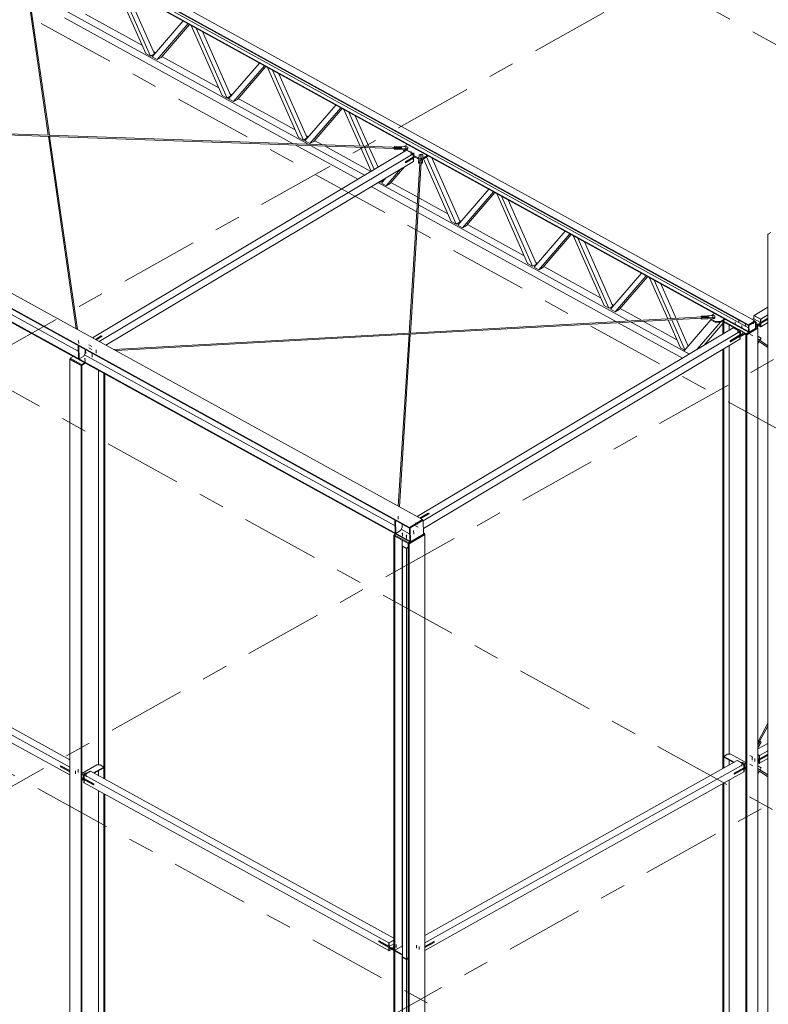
# Model space of a CAD drawing. Header units: millimetres. Extents: x -260 to 160, y -50 to 247.
# Tile 7 of 74: x -15 to 14, y 14 to 52. Entities that reach past the tile are written whole.
import ezdxf

# ---------------------------------------------------------------- set-up
doc = ezdxf.new("R2010")
doc.units = ezdxf.units.MM
for name, pattern in [('XKITLINE00', [0]), ('XKITLINE02', [4, 2, -2]), ('XKITLINE03', [6, 3, -1, 1, -1])]:
    doc.linetypes.add(name, pattern=pattern)
for name, color, linetype, lineweight in [('Element', 2, 'Continuous', 0), ('Spoina', 1, 'Continuous', 0), ('Śruba', 3, 'Continuous', 0)]:
    doc.layers.add(name, color=color, linetype=linetype, lineweight=lineweight)

msp = doc.modelspace()

# ---------------------------------------------------------------- hatches: boundary and pattern name
at = {"layer": 'Śruba'}
for points in [[(-0.054, 46.942), (-0.059, 46.943), (-0.063, 46.944), (-0.067, 46.946), (-0.07, 46.948), (-0.073, 46.95), (-0.074, 46.953), (-0.075, 46.956), (-0.074, 46.958), (-0.073, 46.961), (-0.071, 46.964), (-0.068, 46.966), (-0.064, 46.968), (-0.06, 46.969), (-0.055, 46.97), (-0.05, 46.971), (-0.045, 46.971), (-0.04, 46.97), (-0.036, 46.969), (-0.032, 46.967), (-0.029, 46.965), (-0.027, 46.962), (-0.025, 46.96), (-0.025, 46.957), (-0.025, 46.954), (-0.026, 46.951), (-0.029, 46.949), (-0.032, 46.947), (-0.035, 46.945), (-0.04, 46.943), (-0.044, 46.942), (-0.049, 46.942)], [(0.149, 46.775), (0.145, 46.776), (0.14, 46.777), (0.136, 46.779), (0.133, 46.781), (0.131, 46.784), (0.129, 46.786), (0.129, 46.789), (0.129, 46.792), (0.13, 46.794), (0.133, 46.797), (0.136, 46.799), (0.14, 46.801), (0.144, 46.803), (0.148, 46.804), (0.153, 46.804), (0.158, 46.804), (0.163, 46.803), (0.167, 46.802), (0.171, 46.8), (0.174, 46.798), (0.177, 46.796), (0.178, 46.793), (0.179, 46.79), (0.178, 46.787), (0.177, 46.785), (0.175, 46.782), (0.172, 46.78), (0.168, 46.778), (0.164, 46.777), (0.159, 46.776), (0.154, 46.775)], [(0.251, 46.72), (0.246, 46.72), (0.242, 46.721), (0.238, 46.723), (0.235, 46.725), (0.232, 46.728), (0.231, 46.73), (0.23, 46.733), (0.231, 46.736), (0.232, 46.739), (0.234, 46.741), (0.237, 46.743), (0.241, 46.745), (0.245, 46.747), (0.25, 46.748), (0.255, 46.748), (0.26, 46.748), (0.264, 46.747), (0.269, 46.746), (0.273, 46.744), (0.276, 46.742), (0.278, 46.74), (0.28, 46.737), (0.28, 46.734), (0.28, 46.732), (0.278, 46.729), (0.276, 46.726), (0.273, 46.724), (0.269, 46.722), (0.265, 46.721), (0.26, 46.72), (0.256, 46.719)], [(0.524, 46.639), (0.519, 46.64), (0.515, 46.641), (0.511, 46.643), (0.508, 46.645), (0.505, 46.647), (0.504, 46.65), (0.503, 46.653), (0.504, 46.655), (0.505, 46.658), (0.507, 46.661), (0.51, 46.663), (0.514, 46.665), (0.518, 46.666), (0.523, 46.667), (0.528, 46.668), (0.533, 46.667), (0.537, 46.667), (0.542, 46.665), (0.546, 46.664), (0.549, 46.662), (0.551, 46.659), (0.553, 46.657), (0.553, 46.654), (0.553, 46.651), (0.551, 46.648), (0.549, 46.646), (0.546, 46.644), (0.542, 46.642), (0.538, 46.64), (0.533, 46.639), (0.529, 46.639)], [(11.689, 40.488), (11.685, 40.489), (11.68, 40.49), (11.676, 40.492), (11.673, 40.494), (11.671, 40.496), (11.669, 40.499), (11.669, 40.502), (11.669, 40.504), (11.671, 40.507), (11.673, 40.51), (11.676, 40.512), (11.68, 40.514), (11.684, 40.515), (11.689, 40.516), (11.693, 40.517), (11.698, 40.517), (11.703, 40.516), (11.707, 40.515), (11.711, 40.513), (11.714, 40.511), (11.717, 40.508), (11.718, 40.506), (11.719, 40.503), (11.718, 40.5), (11.717, 40.497), (11.715, 40.495), (11.712, 40.493), (11.708, 40.491), (11.704, 40.489), (11.699, 40.488), (11.694, 40.488)], [(12.541, 40.253), (12.536, 40.253), (12.532, 40.255), (12.528, 40.256), (12.525, 40.258), (12.522, 40.261), (12.521, 40.264), (12.52, 40.266), (12.521, 40.269), (12.522, 40.272), (12.524, 40.274), (12.527, 40.277), (12.531, 40.279), (12.535, 40.28), (12.54, 40.281), (12.545, 40.281), (12.55, 40.281), (12.554, 40.28), (12.559, 40.279), (12.563, 40.278), (12.566, 40.275), (12.568, 40.273), (12.57, 40.27), (12.57, 40.268), (12.57, 40.265), (12.568, 40.262), (12.566, 40.26), (12.563, 40.257), (12.559, 40.255), (12.555, 40.254), (12.55, 40.253), (12.546, 40.253)], [(12.639, 39.939), (12.634, 39.94), (12.63, 39.941), (12.626, 39.942), (12.623, 39.945), (12.621, 39.947), (12.619, 39.95), (12.618, 39.952), (12.619, 39.955), (12.62, 39.958), (12.622, 39.96), (12.626, 39.963), (12.629, 39.965), (12.634, 39.966), (12.638, 39.967), (12.643, 39.967), (12.648, 39.967), (12.653, 39.967), (12.657, 39.965), (12.661, 39.964), (12.664, 39.962), (12.666, 39.959), (12.668, 39.957), (12.668, 39.954), (12.668, 39.951), (12.667, 39.948), (12.664, 39.946), (12.661, 39.943), (12.658, 39.942), (12.653, 39.94), (12.649, 39.939), (12.644, 39.939)], [(12.794, 40.113), (12.79, 40.114), (12.785, 40.115), (12.781, 40.117), (12.778, 40.119), (12.776, 40.121), (12.774, 40.124), (12.774, 40.127), (12.774, 40.129), (12.776, 40.132), (12.778, 40.135), (12.781, 40.137), (12.785, 40.139), (12.789, 40.14), (12.794, 40.141), (12.798, 40.142), (12.803, 40.141), (12.808, 40.141), (12.812, 40.14), (12.816, 40.138), (12.819, 40.136), (12.822, 40.133), (12.823, 40.131), (12.824, 40.128), (12.823, 40.125), (12.822, 40.122), (12.82, 40.12), (12.817, 40.118), (12.813, 40.116), (12.809, 40.114), (12.804, 40.113), (12.799, 40.113)], [(13.344, 40.243), (13.339, 40.244), (13.335, 40.245), (13.331, 40.247), (13.328, 40.249), (13.325, 40.251), (13.324, 40.254), (13.323, 40.257), (13.323, 40.26), (13.325, 40.262), (13.327, 40.265), (13.33, 40.267), (13.334, 40.269), (13.338, 40.271), (13.343, 40.272), (13.348, 40.272), (13.353, 40.272), (13.357, 40.271), (13.362, 40.27), (13.365, 40.268), (13.369, 40.266), (13.371, 40.264), (13.373, 40.261), (13.373, 40.258), (13.373, 40.255), (13.371, 40.253), (13.369, 40.25), (13.366, 40.248), (13.362, 40.246), (13.358, 40.245), (13.353, 40.244), (13.348, 40.243)], [(12.74, 39.883), (12.736, 39.884), (12.731, 39.885), (12.728, 39.887), (12.724, 39.889), (12.722, 39.891), (12.721, 39.894), (12.72, 39.897), (12.72, 39.899), (12.722, 39.902), (12.724, 39.905), (12.727, 39.907), (12.731, 39.909), (12.735, 39.91), (12.74, 39.911), (12.745, 39.912), (12.749, 39.911), (12.754, 39.911), (12.758, 39.909), (12.762, 39.908), (12.765, 39.906), (12.768, 39.903), (12.769, 39.901), (12.77, 39.898), (12.77, 39.895), (12.768, 39.892), (12.766, 39.89), (12.763, 39.888), (12.759, 39.886), (12.755, 39.884), (12.75, 39.883), (12.745, 39.883)], [(-12.577, 39.003), (-12.583, 39.004), (-12.589, 39.005), (-12.594, 39.008), (-12.598, 39.01), (-12.601, 39.013), (-12.603, 39.017), (-12.604, 39.02), (-12.603, 39.024), (-12.601, 39.028), (-12.598, 39.031), (-12.595, 39.034), (-12.59, 39.036), (-12.584, 39.038), (-12.578, 39.039), (-12.572, 39.04), (-12.566, 39.04), (-12.56, 39.039), (-12.554, 39.037), (-12.549, 39.035), (-12.545, 39.032), (-12.542, 39.029), (-12.54, 39.026), (-12.539, 39.022), (-12.54, 39.019), (-12.542, 39.015), (-12.544, 39.012), (-12.548, 39.009), (-12.553, 39.006), (-12.559, 39.005), (-12.565, 39.003), (-12.571, 39.003)], [(-12.324, 38.863), (-12.33, 38.864), (-12.335, 38.866), (-12.34, 38.868), (-12.344, 38.871), (-12.347, 38.874), (-12.349, 38.877), (-12.35, 38.881), (-12.349, 38.884), (-12.348, 38.888), (-12.345, 38.891), (-12.341, 38.894), (-12.336, 38.896), (-12.331, 38.898), (-12.325, 38.899), (-12.318, 38.9), (-12.312, 38.9), (-12.306, 38.899), (-12.3, 38.897), (-12.295, 38.895), (-12.291, 38.893), (-12.288, 38.889), (-12.286, 38.886), (-12.286, 38.882), (-12.286, 38.879), (-12.288, 38.875), (-12.291, 38.872), (-12.295, 38.869), (-12.3, 38.867), (-12.305, 38.865), (-12.311, 38.864), (-12.317, 38.863)], [(-0.187, 32.179), (-0.193, 32.18), (-0.199, 32.182), (-0.204, 32.184), (-0.208, 32.186), (-0.211, 32.19), (-0.213, 32.193), (-0.213, 32.197), (-0.213, 32.2), (-0.211, 32.204), (-0.208, 32.207), (-0.204, 32.21), (-0.2, 32.212), (-0.194, 32.214), (-0.188, 32.215), (-0.182, 32.216), (-0.176, 32.216), (-0.169, 32.215), (-0.164, 32.213), (-0.159, 32.211), (-0.155, 32.208), (-0.152, 32.205), (-0.15, 32.202), (-0.149, 32.198), (-0.15, 32.195), (-0.151, 32.191), (-0.154, 32.188), (-0.158, 32.185), (-0.163, 32.183), (-0.169, 32.181), (-0.175, 32.18), (-0.181, 32.179)], [(-0.035, 32.095), (-0.041, 32.096), (-0.047, 32.098), (-0.051, 32.1), (-0.056, 32.103), (-0.059, 32.106), (-0.061, 32.109), (-0.061, 32.113), (-0.061, 32.116), (-0.059, 32.12), (-0.056, 32.123), (-0.052, 32.126), (-0.047, 32.128), (-0.042, 32.13), (-0.036, 32.132), (-0.03, 32.132), (-0.023, 32.132), (-0.017, 32.131), (-0.012, 32.129), (-0.007, 32.127), (-0.003, 32.125), (0, 32.121), (0.002, 32.118), (0.003, 32.114), (0.002, 32.111), (0.001, 32.107), (-0.002, 32.104), (-0.006, 32.101), (-0.011, 32.099), (-0.016, 32.097), (-0.022, 32.096), (-0.029, 32.095)], [(12.892, 23.328), (12.888, 23.329), (12.883, 23.33), (12.88, 23.332), (12.876, 23.334), (12.874, 23.337), (12.873, 23.339), (12.872, 23.342), (12.873, 23.345), (12.874, 23.347), (12.876, 23.35), (12.88, 23.352), (12.883, 23.353), (12.888, 23.355), (12.892, 23.355), (12.897, 23.356), (12.902, 23.355), (12.907, 23.355), (12.911, 23.353), (12.915, 23.352), (12.918, 23.35), (12.92, 23.347), (12.922, 23.345), (12.922, 23.342), (12.922, 23.339), (12.92, 23.337), (12.918, 23.334), (12.915, 23.332), (12.911, 23.33), (12.907, 23.329), (12.902, 23.328), (12.897, 23.328)], [(-12.384, 22.916), (-12.388, 22.917), (-12.393, 22.918), (-12.397, 22.92), (-12.4, 22.922), (-12.402, 22.924), (-12.403, 22.927), (-12.404, 22.93), (-12.403, 22.933), (-12.402, 22.935), (-12.4, 22.938), (-12.397, 22.94), (-12.393, 22.941), (-12.388, 22.943), (-12.384, 22.943), (-12.379, 22.944), (-12.374, 22.943), (-12.369, 22.943), (-12.365, 22.941), (-12.361, 22.94), (-12.358, 22.938), (-12.356, 22.935), (-12.354, 22.933), (-12.354, 22.93), (-12.354, 22.927), (-12.356, 22.924), (-12.358, 22.922), (-12.361, 22.92), (-12.365, 22.918), (-12.369, 22.917), (-12.374, 22.916), (-12.379, 22.916)], [(-0.526, 16.386), (-0.531, 16.386), (-0.535, 16.388), (-0.539, 16.39), (-0.542, 16.392), (-0.544, 16.394), (-0.546, 16.397), (-0.546, 16.399), (-0.546, 16.402), (-0.544, 16.405), (-0.542, 16.407), (-0.539, 16.409), (-0.535, 16.411), (-0.531, 16.412), (-0.526, 16.413), (-0.521, 16.413), (-0.516, 16.413), (-0.512, 16.412), (-0.507, 16.411), (-0.504, 16.409), (-0.5, 16.407), (-0.498, 16.405), (-0.497, 16.402), (-0.496, 16.399), (-0.497, 16.397), (-0.498, 16.394), (-0.5, 16.392), (-0.504, 16.39), (-0.507, 16.388), (-0.512, 16.386), (-0.516, 16.386), (-0.521, 16.385)]]:
    msp.add_hatch(color=256, dxfattribs=at).paths.add_polyline_path(points, flags=17)

# ---------------------------------------------------------------- linework, layer by layer
at = {"layer": 'Element', "linetype": 'XKITLINE00', "lineweight": 0}
for p, q in [((13.047, 40.182), (-14.787, 55.511)), ((13.048, 40.158), (-14.787, 55.488)), ((-14.536, 55.661), (13.298, 40.332)), ((13.054, 39.924), (-14.78, 55.254)), ((13.055, 39.901), (-14.78, 55.231)), ((-14.661, 55.325), (13.05, 40.064)), ((-13.723, 47.438), (-14.771, 54.686)), ((-13.679, 47.436), (-14.752, 54.851)), ((-9.992, 50.569), (-11.176, 53.246)), ((-9.808, 50.467), (-10.992, 53.144)), ((-10.743, 53.007), (-9.657, 50.552)), ((-13.104, 52.226), (-3.782, 47.092)), ((-12.299, 52.062), (-10.123, 50.864)), ((-13.104, 51.929), (-4.358, 47.112)), ((-9.747, 50.433), (-8.563, 51.807)), ((-9.562, 50.332), (-8.378, 51.705)), ((-8.326, 51.676), (-9.411, 50.416)), ((-7.072, 48.96), (-8.256, 51.638)), ((-6.888, 48.859), (-8.072, 51.536)), ((-7.823, 51.399), (-6.737, 48.943)), ((-9.808, 50.467), (-9.992, 50.569)), ((-9.657, 50.552), (-9.808, 50.467)), ((-9.69, 50.625), (-9.616, 50.585)), ((-9.562, 50.332), (-9.747, 50.433)), ((-9.411, 50.416), (-9.562, 50.332)), ((-9.379, 50.454), (-7.203, 49.256)), ((-6.827, 48.825), (-5.643, 50.198)), ((-6.642, 48.723), (-5.458, 50.097)), ((-5.405, 50.068), (-6.491, 48.808)), ((-4.152, 47.352), (-5.336, 50.029)), ((-3.968, 47.25), (-5.152, 49.928)), ((-4.903, 49.791), (-3.817, 47.335)), ((-6.77, 49.017), (-6.696, 48.976)), ((-6.888, 48.859), (-7.072, 48.96)), ((-6.737, 48.943), (-6.888, 48.859)), ((-6.642, 48.723), (-6.827, 48.825)), ((-6.491, 48.808), (-6.642, 48.723)), ((-6.459, 48.846), (-4.283, 47.647)), ((-3.906, 47.217), (-2.722, 48.59)), ((-3.722, 47.115), (-2.538, 48.489)), ((-2.485, 48.459), (-3.571, 47.2)), ((-1.798, 47.023), (-2.416, 48.421)), ((-1.656, 47.019), (-2.231, 48.32)), ((-27.242, 48.067), (0.592, 32.737)), ((-26.466, 47.88), (-13.715, 47.437)), ((-1.465, 47.012), (-1.983, 48.183)), ((-27.744, 47.766), (0.09, 32.437)), ((-27.744, 47.737), (0.091, 32.408)), ((-26.184, 47.829), (-13.717, 47.395)), ((-27.152, 47.201), (-12.573, 39.172)), ((-12.651, 40.031), (-13.718, 47.405)), ((-13.684, 47.436), (-0.209, 46.968)), ((-12.605, 40.005), (-13.675, 47.402)), ((-13.673, 47.394), (-0.5, 46.936)), ((-3.968, 47.25), (-4.152, 47.352)), ((-3.817, 47.335), (-3.968, 47.25)), ((-3.722, 47.115), (-3.906, 47.217)), ((-3.849, 47.409), (-3.776, 47.368)), ((-3.571, 47.2), (-3.722, 47.115)), ((-3.539, 47.237), (-3.241, 47.074)), ((-0.124, 47.002), (0.012, 47.084)), ((-27.395, 47.056), (0.104, 31.911)), ((-27.395, 47.026), (0.105, 31.881)), ((-12.031, 39.689), (-0.023, 46.866)), ((-11.777, 39.55), (0.231, 46.727)), ((-4.276, 47.068), (-1.888, 45.752)), ((-3.701, 47.048), (-1.629, 45.906)), ((-3.159, 47.029), (-1.386, 46.052)), ((-1.372, 46.06), (-1.779, 46.981)), ((-1.261, 46.126), (-1.637, 46.976)), ((-1.113, 46.215), (-1.446, 46.969)), ((-0.501, 46.929), (-0.496, 46.959)), ((-0.5, 46.9), (-0.501, 46.929)), ((-0.021, 46.912), (-0.501, 46.929)), ((-0.02, 46.883), (-0.5, 46.9)), ((-0.496, 46.959), (-0.212, 46.95)), ((-0.492, 46.984), (-0.487, 47.015)), ((-0.492, 46.978), (-0.492, 46.984)), ((-0.208, 46.974), (-0.492, 46.984)), ((-0.487, 47.015), (-0.007, 46.998)), ((-0.212, 46.95), (-0.208, 46.974)), ((-0.21, 46.965), (-0.209, 46.967)), ((-0.21, 46.957), (-0.21, 46.965)), ((-0.137, 46.878), (-0.137, 46.887)), ((-0.136, 46.843), (-0.137, 46.878)), ((-0.137, 46.878), (-0.068, 46.84)), ((-0.136, 46.843), (-0.098, 46.822)), ((-0.013, 46.872), (-0.023, 46.866)), ((0.231, 46.727), (-0.023, 46.866)), ((-0.023, 46.866), (0.231, 46.727)), ((0.018, 46.931), (-0.021, 46.912)), ((-0.02, 46.883), (-0.021, 46.912)), ((-0.02, 46.883), (0.019, 46.902)), ((0.241, 46.733), (-0.013, 46.872)), ((-0.007, 46.998), (0.025, 46.976)), ((0.025, 46.976), (0.018, 46.931)), ((0.019, 46.902), (0.018, 46.931)), ((0.019, 46.902), (0.026, 46.947)), ((0.026, 46.947), (0.025, 46.976)), ((0.241, 46.733), (0.231, 46.727)), ((0.234, 46.598), (0.231, 46.727)), ((0.231, 46.727), (0.234, 46.598)), ((0.244, 46.604), (0.241, 46.733)), ((0.239, 46.434), (-11.518, 39.407)), ((-0.067, 46.389), (0.295, 46.605)), ((0.234, 46.598), (-0.067, 46.418)), ((-0.067, 46.418), (-0.066, 46.383)), ((-0.066, 46.383), (0.235, 46.563)), ((0.079, 39.864), (0.501, 46.547)), ((0.122, 39.867), (0.534, 46.382)), ((0.23, 46.566), (0.235, 46.563)), ((0.23, 46.566), (0.235, 46.563)), ((0.234, 46.598), (0.244, 46.604)), ((0.235, 46.563), (0.245, 46.569)), ((0.235, 46.563), (0.239, 46.434)), ((0.235, 46.563), (0.239, 46.434)), ((0.239, 46.434), (0.249, 46.44)), ((0.24, 46.572), (0.245, 46.569)), ((0.243, 46.669), (0.421, 46.57)), ((0.243, 46.633), (0.422, 46.535)), ((0.244, 46.61), (0.264, 46.622)), ((0.245, 46.569), (0.249, 46.44)), ((0.421, 46.57), (0.448, 46.571)), ((0.422, 46.535), (0.421, 46.57)), ((0.422, 46.535), (0.446, 46.536)), ((0.437, 46.397), (0.455, 46.674)), ((0.438, 46.368), (0.437, 46.397)), ((0.491, 46.397), (0.437, 46.397)), ((0.438, 46.368), (0.49, 46.368)), ((0.455, 46.674), (0.492, 46.694)), ((0.501, 46.561), (0.491, 46.397)), ((0.491, 46.383), (0.491, 46.397)), ((0.492, 46.694), (0.57, 46.694)), ((0.501, 46.547), (0.501, 46.561)), ((0.501, 46.561), (0.514, 46.561)), ((0.508, 46.559), (0.501, 46.547)), ((0.523, 46.564), (0.508, 46.559)), ((0.538, 46.558), (0.523, 46.564)), ((0.531, 46.561), (0.544, 46.561)), ((0.533, 46.397), (0.544, 46.561)), ((0.534, 46.367), (0.533, 46.397)), ((0.587, 46.397), (0.533, 46.397)), ((0.588, 46.367), (0.534, 46.367)), ((0.543, 46.548), (0.538, 46.558)), ((0.57, 46.694), (0.604, 46.673)), ((0.604, 46.673), (0.587, 46.397)), ((0.588, 46.367), (0.587, 46.397)), ((0.605, 46.644), (0.588, 46.367)), ((0.599, 46.539), (0.624, 46.54)), ((0.601, 46.574), (0.623, 46.575)), ((0.605, 46.644), (0.604, 46.673)), ((0.623, 46.575), (0.773, 46.665)), ((0.624, 46.54), (0.623, 46.575)), ((0.624, 46.54), (0.804, 46.648)), ((1.688, 44.135), (0.625, 46.54)), ((1.873, 44.034), (0.735, 46.606)), ((0.938, 46.574), (2.024, 44.119)), ((-0.802, 45.507), (-0.258, 46.137)), ((-0.097, 46.234), (-0.651, 45.591)), ((-1.117, 45.624), (0.391, 44.794)), ((-1.068, 45.653), (-1.047, 45.642)), ((-1.047, 45.642), (-1.056, 45.661)), ((-0.897, 45.727), (-1.047, 45.642)), ((-0.986, 45.608), (-0.819, 45.802)), ((-0.802, 45.507), (-0.986, 45.608)), ((-0.897, 45.727), (-0.907, 45.75)), ((-0.873, 45.77), (-0.856, 45.76)), ((-0.651, 45.591), (-0.802, 45.507)), ((-0.618, 45.629), (0.408, 45.064)), ((-1.375, 45.47), (0.372, 44.507)), ((1.934, 44), (3.118, 45.374)), ((2.118, 43.899), (3.302, 45.272)), ((3.355, 45.243), (2.269, 43.983)), ((4.608, 42.527), (3.425, 45.205)), ((0.449, 45.041), (1.558, 44.431)), ((4.793, 42.426), (3.609, 45.103)), ((3.858, 44.966), (4.944, 42.51)), ((0.414, 44.484), (8.004, 40.304)), ((0.432, 44.771), (8.494, 40.331)), ((1.873, 44.034), (1.688, 44.135)), ((2.024, 44.119), (1.873, 44.034)), ((1.991, 44.192), (2.065, 44.152)), ((2.118, 43.899), (1.934, 44)), ((2.269, 43.983), (2.118, 43.899)), ((2.302, 44.021), (4.478, 42.822)), ((4.854, 42.392), (6.038, 43.765)), ((13.795, 43.649), (13.909, 43.713)), ((5.039, 42.29), (6.222, 43.664)), ((6.275, 43.635), (5.189, 42.375)), ((7.529, 40.919), (6.345, 43.596)), ((7.713, 40.817), (6.529, 43.495)), ((6.778, 43.358), (7.864, 40.902)), ((13.795, 2.376), (13.795, 43.649)), ((13.811, 43.641), (13.795, 43.649)), ((4.911, 42.584), (4.985, 42.543)), ((4.793, 42.426), (4.608, 42.527)), ((4.944, 42.51), (4.793, 42.426)), ((5.039, 42.29), (4.854, 42.392)), ((5.189, 42.375), (5.039, 42.29)), ((5.222, 42.413), (7.398, 41.214)), ((7.774, 40.784), (8.958, 42.157)), ((7.959, 40.682), (9.143, 42.055)), ((9.196, 42.026), (8.11, 40.767)), ((9.962, 40.413), (9.265, 41.988)), ((10.098, 40.42), (9.449, 41.887)), ((10.281, 40.43), (9.698, 41.749)), ((7.713, 40.817), (7.529, 40.919)), ((7.864, 40.902), (7.713, 40.817)), ((7.959, 40.682), (7.774, 40.784)), ((7.831, 40.976), (7.905, 40.935)), ((8.11, 40.767), (7.959, 40.682)), ((8.142, 40.804), (8.955, 40.357)), ((13.265, 40.546), (13.795, 40.863)), ((0.115, 39.866), (11.533, 40.5)), ((0.119, 39.825), (11.251, 40.442)), ((9.024, 40.319), (10.318, 39.606)), ((10.449, 39.311), (9.98, 40.372)), ((10.624, 39.229), (10.116, 40.379)), ((10.749, 39.374), (10.3, 40.389)), ((10.583, 39.181), (11.61, 40.373)), ((11.244, 40.521), (11.725, 40.547)), ((11.244, 40.491), (11.244, 40.521)), ((11.247, 40.49), (11.244, 40.521)), ((11.245, 40.484), (11.244, 40.491)), ((11.532, 40.506), (11.247, 40.49)), ((11.247, 40.484), (11.247, 40.49)), ((11.25, 40.465), (11.535, 40.481)), ((11.251, 40.436), (11.25, 40.465)), ((11.253, 40.435), (11.25, 40.465)), ((11.254, 40.406), (11.251, 40.436)), ((11.734, 40.461), (11.253, 40.435)), ((11.254, 40.406), (11.253, 40.435)), ((11.735, 40.432), (11.254, 40.406)), ((11.532, 40.5), (11.532, 40.506)), ((11.533, 40.498), (11.532, 40.506)), ((11.533, 40.497), (11.533, 40.5)), ((11.535, 40.483), (11.533, 40.497)), ((11.535, 40.481), (11.534, 40.489)), ((11.535, 40.481), (11.535, 40.483)), ((11.606, 40.41), (11.606, 40.425)), ((11.607, 40.375), (11.606, 40.41)), ((11.784, 40.312), (11.606, 40.41)), ((11.607, 40.375), (11.785, 40.277)), ((11.632, 40.542), (11.756, 40.616)), ((11.725, 40.547), (11.763, 40.529)), ((11.768, 40.484), (11.734, 40.461)), ((11.735, 40.432), (11.734, 40.461)), ((11.735, 40.432), (11.768, 40.455)), ((11.763, 40.529), (11.768, 40.484)), ((11.768, 40.455), (11.768, 40.484)), ((11.986, 40.317), (11.784, 40.312)), ((11.785, 40.277), (11.784, 40.312)), ((12.136, 40.407), (11.986, 40.317)), ((11.987, 40.282), (11.986, 40.317)), ((12.167, 40.39), (11.987, 40.282)), ((12.073, 40.31), (12.086, 40.318)), ((12.073, 40.31), (12.106, 40.293)), ((12.073, 39.833), (12.073, 40.31)), ((12.085, 40.333), (12.174, 40.386)), ((12.085, 40.333), (12.086, 40.303)), ((12.085, 40.333), (12.973, 39.844)), ((12.086, 40.303), (12.618, 40.01)), ((13.298, 40.332), (13.047, 40.182)), ((13.047, 40.173), (13.299, 40.323)), ((13.319, 40.312), (13.067, 40.162)), ((13.199, 40.387), (13.258, 40.422)), ((13.255, 40.54), (13.265, 40.546)), ((13.509, 40.4), (13.255, 40.54)), ((13.255, 40.54), (13.258, 40.408)), ((13.258, 40.408), (13.512, 40.268)), ((13.519, 40.406), (13.265, 40.546)), ((13.265, 40.546), (13.519, 40.406)), ((13.299, 40.323), (13.298, 40.332)), ((13.299, 40.323), (13.319, 40.312)), ((13.326, 40.049), (13.319, 40.312)), ((13.795, 40.423), (13.437, 40.209)), ((13.795, 40.393), (13.438, 40.179)), ((13.509, 40.4), (13.519, 40.406)), ((13.512, 40.268), (13.509, 40.4)), ((13.519, 40.406), (13.795, 40.571)), ((13.522, 40.274), (13.519, 40.406)), ((13.522, 40.274), (13.519, 40.406)), ((13.795, 40.438), (13.522, 40.274)), ((0.389, 32.849), (12.466, 40.068)), ((0.614, 32.692), (12.719, 39.928)), ((8.074, 40.266), (10.532, 38.912)), ((8.564, 40.293), (10.79, 39.067)), ((11.094, 39.248), (11.985, 40.281)), ((11.362, 39.408), (12.073, 40.234)), ((11.987, 40.282), (11.785, 40.277)), ((12.106, 40.293), (12.106, 40.293)), ((12.106, 39.853), (12.106, 40.293)), ((12.309, 39.974), (12.309, 40.18)), ((12.476, 40.074), (12.466, 40.068)), ((12.719, 39.928), (12.466, 40.068)), ((12.466, 40.068), (12.719, 39.928)), ((12.476, 40.074), (12.729, 39.934)), ((12.605, 40.003), (12.681, 40.005)), ((12.606, 40.003), (12.643, 40.025)), ((12.643, 40.025), (12.922, 39.872)), ((12.681, 40.005), (12.833, 39.921)), ((12.719, 39.928), (12.729, 39.934)), ((12.723, 39.797), (12.719, 39.928)), ((12.719, 39.928), (12.723, 39.797)), ((12.729, 39.934), (12.733, 39.803)), ((13.401, 40.07), (12.974, 39.814)), ((13.414, 40.063), (12.987, 39.807)), ((13.047, 40.182), (13.048, 40.158)), ((13.054, 39.91), (13.047, 40.173)), ((13.067, 40.162), (13.047, 40.173)), ((13.055, 39.901), (13.054, 39.924)), ((13.075, 39.899), (13.067, 40.162)), ((13.326, 40.049), (13.075, 39.899)), ((13.437, 40.209), (13.322, 40.206)), ((13.438, 40.179), (13.322, 40.177)), ((13.35, 40.127), (13.323, 40.141)), ((13.323, 40.141), (13.4, 40.099)), ((13.326, 40.054), (13.4, 40.099)), ((13.5, 40.217), (13.35, 40.127)), ((13.376, 40.113), (13.501, 40.188)), ((13.4, 40.099), (13.401, 40.07)), ((13.401, 40.07), (13.414, 40.063)), ((13.414, 40.063), (13.414, 7.072)), ((13.438, 40.179), (13.437, 40.209)), ((13.439, 40.15), (13.516, 40.107)), ((13.501, 40.188), (13.5, 40.217)), ((13.512, 40.268), (13.522, 40.274)), ((13.516, 40.107), (13.513, 40.225)), ((13.516, 40.107), (13.527, 40.113)), ((13.527, 40.113), (13.523, 40.231)), ((13.527, 40.113), (13.523, 40.231)), ((13.527, 40.113), (13.795, 40.274)), ((-11.919, 39.628), (-11.694, 39.762)), ((-11.694, 39.756), (-11.914, 39.625)), ((-11.889, 39.611), (-11.664, 39.745)), ((-11.694, 39.756), (-11.694, 39.762)), ((-11.694, 39.762), (-11.664, 39.745)), ((-11.669, 39.742), (-11.694, 39.756)), ((-11.212, 39.238), (0.084, 39.865)), ((-11.142, 39.2), (0.076, 39.822)), ((-0.339, 33.25), (0.077, 39.831)), ((-0.298, 33.228), (0.12, 39.833)), ((12.727, 39.636), (0.621, 32.4)), ((12.723, 39.797), (12.346, 39.571)), ((12.346, 39.571), (12.347, 39.542)), ((12.359, 39.564), (12.346, 39.571)), ((12.834, 39.848), (12.359, 39.564)), ((12.36, 39.535), (12.359, 39.564)), ((12.835, 39.819), (12.36, 39.535)), ((12.723, 39.797), (12.733, 39.803)), ((12.724, 39.753), (12.727, 39.636)), ((12.727, 39.636), (12.724, 39.753)), ((12.737, 39.642), (12.727, 39.636)), ((12.734, 39.759), (12.737, 39.642)), ((12.772, 39.752), (12.747, 39.767)), ((12.922, 39.872), (12.772, 39.782)), ((12.923, 39.842), (12.772, 39.752)), ((12.772, 39.752), (12.772, 39.782)), ((12.834, 39.892), (12.833, 39.921)), ((12.833, 39.921), (12.834, 39.848)), ((12.833, 39.892), (12.834, 39.892)), ((12.834, 39.892), (12.835, 39.819)), ((12.835, 39.819), (12.834, 39.848)), ((12.923, 39.842), (12.922, 39.872)), ((12.923, 39.842), (12.974, 39.814)), ((12.954, 39.825), (12.954, 39.825)), ((12.954, 39.825), (12.987, 39.807)), ((12.954, 6.85), (12.954, 39.825)), ((12.973, 39.844), (13.07, 39.901)), ((12.974, 39.814), (12.973, 39.844)), ((12.987, 39.807), (12.987, 6.833)), ((13.075, 39.899), (13.054, 39.91)), ((13.062, 39.906), (13.055, 39.901)), ((13.414, 39.757), (13.535, 39.674)), ((13.414, 39.649), (13.489, 39.597)), ((13.414, 39.647), (13.795, 39.385)), ((13.414, 39.58), (13.46, 39.548)), ((13.414, 39.472), (13.46, 39.548)), ((13.459, 39.547), (13.795, 39.316)), ((13.474, 39.606), (13.489, 39.597)), ((13.489, 39.597), (13.535, 39.674)), ((-12.566, 38.892), (-12.579, 39.385)), ((-12.559, 39.374), (-12.546, 38.881)), ((-12.306, 39.098), (-12.31, 39.237)), ((10.615, 39.219), (10.449, 39.311)), ((10.791, 39.067), (10.583, 39.181)), ((12.073, 23.211), (12.073, 39.245)), ((12.106, 23.229), (12.106, 39.264)), ((12.309, 23.757), (12.309, 39.386)), ((12.36, 39.535), (12.347, 39.542)), ((13.414, 39.472), (13.414, 39.472)), ((13.414, 39.472), (13.414, 39.472)), ((-12.885, 38.871), (-12.897, 38.863)), ((-12.897, 38.863), (-12.466, 38.626)), ((-12.897, 6.658), (-12.897, 38.863)), ((-12.772, 38.973), (-12.886, 38.906)), ((-12.886, 38.906), (-12.885, 38.871)), ((-12.886, 38.906), (-12.454, 38.668)), ((-12.885, 38.871), (-12.454, 38.633)), ((-12.566, 38.892), (-12.546, 38.881)), ((-12.546, 38.881), (-12.367, 38.988)), ((-12.367, 38.988), (-12.306, 39.098)), ((-12.337, 39.042), (-0.46, 32.5)), ((-12.434, 38.645), (-12.466, 38.626)), ((-12.466, 38.626), (-12.466, 6.42)), ((-12.454, 38.668), (-12.341, 38.736)), ((-12.31, 38.719), (-12.454, 38.633)), ((-12.454, 38.633), (-12.454, 38.668)), ((-12.434, 6.438), (-12.434, 38.645)), ((-11.799, 23.348), (-11.799, 38.437)), ((-11.593, 22.826), (-11.593, 38.324)), ((-11.561, 22.809), (-11.561, 38.306)), ((0.81, 32.985), (0.49, 32.794)), ((0.836, 32.971), (0.516, 32.78)), ((0.528, 32.772), (0.836, 32.956)), ((0.836, 32.971), (0.81, 32.985)), ((0.836, 32.956), (0.836, 32.971)), ((-0.452, 32.221), (-0.465, 32.714)), ((-0.445, 32.703), (-0.432, 32.209)), ((-0.253, 32.316), (-0.193, 32.427)), ((-0.193, 32.427), (-0.196, 32.566)), ((0.09, 32.437), (0.592, 32.737)), ((0.09, 32.428), (0.593, 32.728)), ((0.091, 32.408), (0.09, 32.437)), ((0.105, 31.89), (0.09, 32.428)), ((0.11, 32.417), (0.09, 32.428)), ((0.613, 32.717), (0.11, 32.417)), ((0.125, 31.879), (0.11, 32.417)), ((0.592, 32.737), (0.593, 32.728)), ((0.593, 32.728), (0.613, 32.717)), ((0.627, 32.179), (0.613, 32.717)), ((-0.495, 32.134), (-0.508, 32.126)), ((-0.508, 32.126), (-0.477, 32.109)), ((-0.508, 32.126), (-0.508, -0.082)), ((-0.496, 32.154), (-0.446, 32.185)), ((-0.496, 32.154), (-0.495, 32.119)), ((-0.496, 32.154), (0.062, 31.847)), ((-0.495, 32.119), (0.063, 31.812)), ((-0.477, 32.109), (-0.477, 32.11)), ((-0.477, -0.099), (-0.477, 32.109)), ((-0.452, 32.221), (-0.432, 32.209)), ((-0.432, 32.209), (-0.253, 32.316)), ((-0.224, 32.37), (0.096, 32.194)), ((0.666, 32.172), (0.063, 31.812)), ((0.679, 32.165), (0.075, 31.805)), ((0.627, 32.179), (0.125, 31.879)), ((0.626, 32.229), (0.665, 32.207)), ((0.627, 32.185), (0.665, 32.207)), ((0.665, 32.207), (0.666, 32.172)), ((0.666, 32.173), (0.679, 32.165)), ((0.679, 32.165), (0.679, -0.065)), ((-0.185, 16.39), (-0.185, 31.949)), ((-0.183, 31.712), (-0.173, 31.717)), ((-0.183, 16.015), (-0.183, 31.712)), ((-0.03, 31.628), (-0.183, 31.712)), ((-0.173, 31.717), (-0.031, 31.639)), ((-0.031, 31.639), (0.045, 31.681)), ((-0.03, 31.628), (0.045, 31.67)), ((0.045, 31.822), (0.045, 31.822)), ((0.045, 31.822), (0.075, 31.805)), ((0.045, -0.386), (0.045, 31.822)), ((0.062, 31.847), (0.12, 31.882)), ((0.063, 31.812), (0.062, 31.847)), ((0.075, 31.805), (0.075, -0.403)), ((0.105, 31.881), (0.104, 31.911)), ((0.125, 31.879), (0.105, 31.89)), ((0.112, 31.886), (0.105, 31.881)), ((-27.434, 31.271), (-12.897, 23.265)), ((-12.897, 23.545), (-27.183, 31.412)), ((-0.03, 15.932), (-0.03, 31.628)), ((-12.897, 22.968), (-27.434, 30.974)), ((13.429, 24.277), (13.795, 24.953)), ((13.414, 24.13), (13.795, 24.833)), ((13.424, 24.28), (13.414, 24.286)), ((13.455, 24.263), (13.414, 24.285)), ((13.414, 24.188), (13.455, 24.263)), ((13.414, 24.118), (13.484, 24.248)), ((13.414, 24.008), (13.531, 24.223)), ((13.414, 23.962), (13.795, 24.176)), ((13.424, 24.28), (13.455, 24.263)), ((13.424, 24.28), (13.424, 24.28)), ((13.484, 24.248), (13.479, 24.251)), ((13.5, 24.24), (13.48, 24.251)), ((13.531, 24.223), (13.484, 24.248)), ((13.5, 24.24), (13.531, 24.223)), ((13.5, 24.24), (13.5, 24.24)), ((12.106, 23.678), (12.246, 23.757)), ((12.246, 23.757), (12.373, 23.757)), ((12.373, 23.757), (12.954, 23.437)), ((13.414, 23.533), (13.795, 23.747)), ((13.471, 23.713), (13.414, 23.744)), ((13.414, 23.744), (13.471, 23.713)), ((13.414, 23.733), (13.461, 23.707)), ((13.471, 23.713), (13.795, 23.894)), ((13.795, 23.761), (13.471, 23.579)), ((12.622, 23.518), (0.679, 16.825)), ((0.679, 16.543), (12.875, 23.379)), ((12.106, 23.649), (12.106, 23.678)), ((12.106, 23.678), (12.51, 23.456)), ((12.106, 23.649), (12.483, 23.441)), ((12.309, 23.343), (12.309, 23.536)), ((12.632, 23.524), (12.622, 23.518)), ((12.875, 23.379), (12.622, 23.518)), ((12.622, 23.518), (12.875, 23.379)), ((12.632, 23.524), (12.885, 23.384)), ((12.772, 23.447), (12.833, 23.447)), ((12.833, 23.447), (12.954, 23.38)), ((12.875, 23.379), (12.885, 23.384)), ((12.875, 23.245), (12.875, 23.379)), ((12.875, 23.379), (12.875, 23.245)), ((12.885, 23.384), (12.885, 23.251)), ((13.414, 23.503), (13.795, 23.717)), ((13.414, 23.599), (13.461, 23.573)), ((13.414, 23.468), (13.48, 23.505)), ((13.414, 23.439), (13.48, 23.476)), ((13.414, 23.436), (13.461, 23.41)), ((13.48, 23.505), (13.449, 23.523)), ((13.461, 23.707), (13.471, 23.713)), ((13.461, 23.573), (13.461, 23.707)), ((13.461, 23.573), (13.471, 23.579)), ((13.461, 23.516), (13.461, 23.53)), ((13.461, 23.41), (13.461, 23.465)), ((13.461, 23.41), (13.471, 23.416)), ((13.471, 23.579), (13.471, 23.713)), ((13.471, 23.579), (13.471, 23.713)), ((13.471, 23.416), (13.795, 23.597)), ((13.471, 23.51), (13.471, 23.535)), ((13.471, 23.51), (13.471, 23.535)), ((13.471, 23.416), (13.471, 23.471)), ((13.471, 23.416), (13.471, 23.471)), ((13.48, 23.476), (13.48, 23.505)), ((-13.251, 23.312), (-13.238, 23.319)), ((-13.251, 23.282), (-13.251, 23.312)), ((-13.251, 23.312), (-12.897, 23.118)), ((-12.897, 23.088), (-13.251, 23.282)), ((-13.238, 23.319), (-12.897, 23.132)), ((-12.434, 23.027), (-11.861, 23.348)), ((-12.434, 22.969), (-12.317, 23.035)), ((-12.365, 22.972), (-12.114, 23.113)), ((-12.355, 22.967), (-12.104, 23.108)), ((-12.355, 22.967), (-12.104, 23.108)), ((-12.317, 23.035), (-12.253, 23.035)), ((-12.114, 23.113), (-12.104, 23.108)), ((-12.104, 23.108), (-0.508, 16.721)), ((-11.992, 23.046), (-11.593, 23.27)), ((-11.966, 23.031), (-11.593, 23.24)), ((-11.861, 23.348), (-11.735, 23.348)), ((-11.799, 22.939), (-11.799, 23.125)), ((-11.735, 23.348), (-11.593, 23.27)), ((-11.593, 23.24), (-11.593, 23.27)), ((12.875, 23.082), (0.679, 16.246)), ((12.875, 23.245), (12.498, 23.034)), ((12.498, 23.034), (12.498, 23.004)), ((12.498, 23.034), (12.511, 23.027)), ((12.511, 22.997), (12.498, 23.004)), ((12.511, 23.027), (12.954, 23.275)), ((12.954, 23.245), (12.511, 22.997)), ((12.511, 22.997), (12.511, 23.027)), ((12.875, 23.245), (12.885, 23.251)), ((12.875, 23.201), (12.875, 23.082)), ((12.875, 23.082), (12.875, 23.201)), ((12.885, 23.087), (12.875, 23.082)), ((12.885, 23.207), (12.885, 23.087)), ((12.896, 23.213), (12.954, 23.181)), ((12.923, 23.228), (12.954, 23.211)), ((12.954, 23.181), (12.954, 23.211)), ((13.414, 23.316), (13.541, 23.236)), ((13.414, 23.211), (13.496, 23.159)), ((13.414, 23.209), (13.795, 22.967)), ((13.414, 23.143), (13.467, 23.109)), ((13.414, 23.037), (13.423, 23.032)), ((13.414, 23.037), (13.423, 23.032)), ((13.423, 23.032), (13.467, 23.109)), ((13.467, 23.108), (13.795, 22.899)), ((13.481, 23.167), (13.496, 23.159)), ((13.496, 23.159), (13.541, 23.236)), ((-12.434, 22.863), (-11.987, 22.616)), ((-11.987, 22.587), (-12.434, 22.833)), ((-12.434, 22.799), (-12.403, 22.816)), ((-12.434, 22.769), (-12.377, 22.801)), ((-12.434, 22.769), (-12.434, 22.799)), ((-12.365, 22.972), (-12.365, 22.839)), ((-12.365, 22.972), (-12.355, 22.967)), ((-12.365, 22.839), (-12.355, 22.833)), ((-12.365, 22.795), (-12.365, 22.675)), ((-12.365, 22.675), (-12.355, 22.67)), ((-12.355, 22.833), (-12.355, 22.967)), ((-12.355, 22.833), (-12.355, 22.967)), ((-12.355, 22.967), (-0.696, 16.545)), ((-11.975, 22.624), (-12.355, 22.833)), ((-12.355, 22.67), (-12.355, 22.789)), ((-12.355, 22.789), (-12.355, 22.67)), ((-12.355, 22.67), (-0.696, 16.248)), ((-11.987, 22.616), (-11.975, 22.624)), ((-11.987, 22.587), (-11.987, 22.616)), ((-11.975, 22.594), (-11.975, 22.624)), ((12.073, 7.336), (12.073, 22.632)), ((12.106, 7.318), (12.106, 22.65)), ((12.309, 7.432), (12.309, 22.764)), ((-11.975, 22.594), (-11.987, 22.587)), ((-11.799, 7.023), (-11.799, 22.363)), ((-11.593, 6.91), (-11.593, 22.25)), ((-11.561, 6.928), (-11.561, 22.232)), ((-1.089, 16.614), (-1.076, 16.621)), ((-1.089, 16.584), (-1.089, 16.614)), ((-0.609, 16.35), (-1.089, 16.614)), ((-0.609, 16.32), (-1.089, 16.584)), ((-1.076, 16.621), (-0.696, 16.412)), ((-0.696, 16.545), (-0.508, 16.65)), ((-0.508, 16.65), (-0.696, 16.545)), ((-0.508, 16.639), (-0.685, 16.54)), ((0.679, 16.41), (1.015, 16.598)), ((0.679, 16.396), (1.027, 16.591)), ((1.027, 16.591), (1.015, 16.598)), ((1.027, 16.561), (1.027, 16.591)), ((-0.696, 16.412), (-0.696, 16.545)), ((-0.696, 16.545), (-0.685, 16.54)), ((-0.696, 16.545), (-0.696, 16.412)), ((-0.685, 16.406), (-0.696, 16.412)), ((-0.696, 16.248), (-0.696, 16.368)), ((-0.696, 16.248), (-0.696, 16.368)), ((-0.685, 16.243), (-0.696, 16.248)), ((-0.685, 16.54), (-0.685, 16.406)), ((-0.508, 16.505), (-0.685, 16.406)), ((-0.685, 16.362), (-0.685, 16.243)), ((-0.685, 16.243), (-0.592, 16.295)), ((-0.66, 16.333), (-0.66, 16.348)), ((-0.508, 16.249), (-0.66, 16.333)), ((-0.609, 16.32), (-0.609, 16.35)), ((-0.609, 16.35), (-0.508, 16.35)), ((-0.508, 16.321), (-0.609, 16.32)), ((-0.508, 16.278), (-0.584, 16.32)), ((-0.508, 16.249), (-0.508, 16.278)), ((-0.476, 16.261), (-0.247, 16.39)), ((-0.476, 16.232), (-0.476, 16.261)), ((-0.476, 16.261), (-0.183, 16.1)), ((-0.476, 16.232), (-0.183, 16.07)), ((-0.247, 16.39), (-0.183, 16.39)), ((0.679, 16.366), (1.027, 16.561)), ((-0.185, 0.065), (-0.185, 16.072)), ((-0.03, 15.932), (-0.183, 16.015)), ((-0.183, 15.986), (-0.173, 15.991)), ((-0.183, 1.051), (-0.183, 15.986)), ((-0.03, 15.902), (-0.183, 15.986)), ((-0.173, 15.991), (-0.031, 15.913)), ((-0.031, 15.913), (0.035, 15.95)), ((0.045, 15.974), (-0.03, 15.932)), ((-0.03, 15.902), (0.045, 15.944)), ((-0.03, 0.967), (-0.03, 15.902)), ((0.019, 15.959), (0.044, 15.945)), ((0.044, 15.945), (0.044, 15.974)), ((0.044, 15.945), (0.045, 15.946))]:
    msp.add_line(p, q, dxfattribs=at)
at = {"layer": 'Spoina', "linetype": 'XKITLINE03', "lineweight": 0}
for p, q in [((-195.257, 166.208), (62.439, 24.284)), ((-208.457, 158.81), (49.239, 16.886)), ((-221.657, 151.412), (36.039, 9.488)), ((-234.857, 144.014), (22.839, 2.09)), ((-52.673, 18.392), (72.038, 88.286)), ((-37.455, 10.011), (87.257, 79.904)), ((-22.236, 1.63), (102.475, 71.523))]:
    msp.add_line(p, q, dxfattribs=at)
at = {"layer": 'Śruba', "linetype": 'XKITLINE00', "lineweight": 0}
for p, q in [((-0.05, 46.983), (-0.047, 46.866)), ((0.156, 46.689), (0.153, 46.82)), ((0.258, 46.633), (0.254, 46.764)), ((0.528, 46.679), (0.531, 46.563)), ((11.693, 40.529), (11.696, 40.412)), ((12.544, 40.299), (12.547, 40.182)), ((12.643, 39.982), (12.646, 39.865)), ((12.744, 39.926), (12.747, 39.809)), ((12.798, 40.159), (12.801, 40.042)), ((13.347, 40.287), (13.35, 40.17)), ((-12.572, 39.055), (-12.569, 38.923)), ((-12.319, 38.915), (-12.315, 38.784)), ((-0.182, 32.231), (-0.179, 32.099)), ((-0.03, 32.147), (-0.026, 32.016)), ((12.897, 23.372), (12.897, 23.253)), ((-12.379, 22.959), (-12.379, 22.841)), ((-0.521, 16.429), (-0.521, 16.31))]:
    msp.add_line(p, q, dxfattribs=at)
at = {"layer": 'Śruba', "linetype": 'XKITLINE02', "lineweight": 0}
for p, q in [((12.685, 40.383), (12.688, 40.266)), ((13.246, 40.343), (13.249, 40.226)), ((12.939, 40.244), (12.942, 40.127)), ((-12.561, 39.59), (-12.558, 39.473)), ((13.098, 39.824), (13.212, 39.761)), ((-12.296, 39.22), (-12.292, 39.088)), ((-12.168, 39.42), (-12.054, 39.357)), ((-12.165, 39.303), (-12.051, 39.24)), ((-11.897, 39.223), (-11.894, 39.106)), ((-12.042, 39.08), (-12.039, 38.949)), ((-0.346, 32.862), (-0.343, 32.745)), ((0.094, 32.396), (0.098, 32.265)), ((0.313, 32.613), (0.414, 32.557)), ((0.316, 32.496), (0.417, 32.44)), ((0.246, 32.312), (0.25, 32.181)), ((12.796, 23.427), (12.796, 23.309)), ((13.098, 23.706), (13.212, 23.643)), ((13.098, 23.373), (13.212, 23.31)), ((13.196, 23.651), (13.196, 23.533)), ((13.297, 23.596), (13.297, 23.477)), ((-12.683, 23.127), (-12.683, 23.008)), ((-12.583, 23.183), (-12.583, 23.065)), ((-12.278, 23.016), (-12.278, 22.897)), ((-0.421, 16.485), (-0.421, 16.367)), ((0.362, 16.459), (0.362, 16.34)), ((0.463, 16.403), (0.463, 16.284))]:
    msp.add_line(p, q, dxfattribs=at)

doc.saveas('drawing.dxf')
